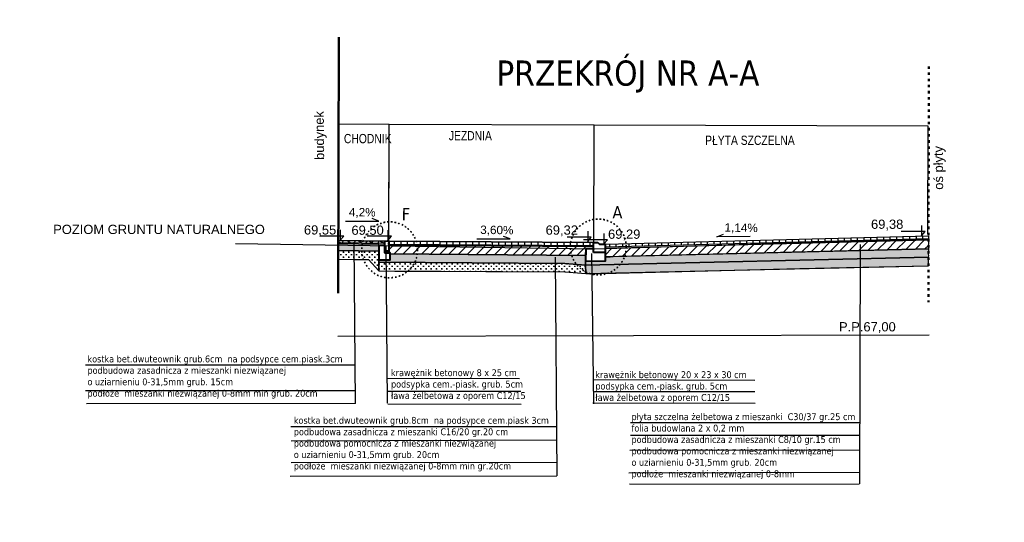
# Model space of a CAD drawing. Extents: x 8014 to 6635291, y -5609 to 5765892.
# Tile 156 of 158: x 6604926 to 6607322, y 5737180 to 5738404. Entities that reach past the tile are written whole.
import ezdxf
from ezdxf.enums import TextEntityAlignment as Align

# ---------------------------------------------------------------- set-up
doc = ezdxf.new("R2010")
doc.units = 0
doc.header["$PDSIZE"] = 0.75
doc.linetypes.add('ACAD_ISO03W100', pattern=[30, 12, -18])
doc.layers.get('0').update_dxf_attribs({"linetype": 'CONTINUOUS'})
doc.layers.get('Defpoints').update_dxf_attribs({"linetype": 'CONTINUOUS'})
doc.layers.add('1', color=7, linetype='CONTINUOUS')
doc.layers.add('a_zieleń', color=80, linetype='CONTINUOUS')
doc.layers.add('LSEC_____233', color=7, linetype='CONTINUOUS', lineweight=5)
doc.styles.add('Arial', font='arial.ttf')
doc.styles.add('Style-SWISSLT_1250', font='SWISSLT_1250.shx')
doc.dimstyles.new('KKK', dxfattribs={"dimscale": 0.5, "dimtxt": 0.4, "dimasz": 0.3, "dimexe": 0.1, "dimexo": 0.1, "dimgap": 0.1, "dimtad": 1, "dimtoh": 1, "dimtxsty": 'Standard', "dimblk": 'ARCHTICK', "dimcen": 2.5, "dimadec": 0, "dimazin": 0, "dimtfac": 1, "dimtix": 1, "dimtmove": 0, "dimatfit": 0, "dimldrblk": 'OBLIQUE', "dimfxl": 1, "dimarcsym": 0})

# ---------------------------------------------------------------- blocks, each defined once
blk = doc.blocks.new('_ArchTick')
at = {"color": 0, "linetype": 'ByBlock', "const_width": 0.15}
blk.add_lwpolyline([(-0.5, -0.5), (0.5, 0.5)], dxfattribs=at)
blk = doc.blocks.new('*D800')
at = {"color": 0, "lineweight": -2}
for p, q in [((6606322.9, 5737852.1), (6606323.9, 5738147)), ((6607136.7, 5738144.4), (6606323.9, 5738147)), ((6607135.9, 5737882.3), (6607136.7, 5738144.5))]:
    blk.add_line(p, q, dxfattribs=at)
at = {"layer": 'Defpoints', "color": 0, "linetype": 'ByBlock'}
for p in [(6606323.9, 5738147), (6607135.9, 5737882.2), (6606322.9, 5737852.1)]:
    blk.add_point(p, dxfattribs=at)
at = {"color": 0, "linetype": 'ByBlock', "lineweight": -2, "xscale": 0.15, "yscale": 0.15, "zscale": 0.15}
for p, rotation in [((6606323.9, 5738147), 179.8192895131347), ((6607136.7, 5738144.4), 359.8192895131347)]:
    blk.add_blockref('_ArchTick', p, dxfattribs=dict(at, rotation=rotation))
at = {"color": 0, "linetype": 'ByBlock', "lineweight": 9, "insert": (6606678.2, 5738146), "char_height": 0.2, "attachment_point": 5, "rotation": 359.8193}
blk.add_mtext('8,10', dxfattribs=at)
blk = doc.blocks.new('_Oblique')
at = {"color": 0, "linetype": 'ByBlock', "lineweight": -2}
blk.add_line((-0.5, -0.5), (0.5, 0.5), dxfattribs=at)
blk = doc.blocks.new('*D801')
at = {"color": 0, "lineweight": -2}
for p, q in [((6605824, 5737868.2), (6605824.9, 5738148.6)), ((6606323.9, 5738147), (6605824.9, 5738148.6)), ((6606322.9, 5737852.1), (6606323.9, 5738147))]:
    blk.add_line(p, q, dxfattribs=at)
at = {"layer": 'Defpoints', "color": 0, "linetype": 'ByBlock'}
for p in [(6605824.9, 5738148.6), (6605824, 5737868.2), (6606322.9, 5737852.1)]:
    blk.add_point(p, dxfattribs=at)
at = {"color": 0, "linetype": 'ByBlock', "lineweight": -2, "xscale": 0.15, "yscale": 0.15, "zscale": 0.15}
for p, rotation in [((6605824.9, 5738148.6), 179.8192895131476), ((6606323.9, 5738147), 359.8192895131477)]:
    blk.add_blockref('_ArchTick', p, dxfattribs=dict(at, rotation=rotation))
at = {"color": 0, "linetype": 'ByBlock', "lineweight": 9, "insert": (6605994.7, 5738148.2), "char_height": 0.2, "attachment_point": 5, "rotation": 359.8193}
blk.add_mtext('5,00', dxfattribs=at)
blk = doc.blocks.new('*U713')
at = {"layer": 'LSEC_____233', "color": 7, "linetype": 'Continuous', "lineweight": -3}
for p, q in [((0.238, -0.019), (0.142, 0.019)), ((-0.238, -0.019), (0.238, -0.019))]:
    blk.add_line(p, q, dxfattribs=at)
blk = doc.blocks.new('*D802')
at = {"color": 0, "lineweight": -2}
for p, q in [((6605701.5, 5737864), (6605702.4, 5738149)), ((6605825.5, 5738148.6), (6605702.4, 5738148.9)), ((6605824.5, 5737836.9), (6605825.5, 5738148.6))]:
    blk.add_line(p, q, dxfattribs=at)
at = {"layer": 'Defpoints', "color": 0, "linetype": 'ByBlock'}
for p in [(6605702.4, 5738148.9), (6605701.5, 5737864), (6605824.5, 5737836.9)]:
    blk.add_point(p, dxfattribs=at)
at = {"color": 0, "linetype": 'ByBlock', "lineweight": -2, "xscale": 0.15, "yscale": 0.15, "zscale": 0.15}
for p, rotation in [((6605702.4, 5738148.9), 179.8192895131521), ((6605825.5, 5738148.6), 359.819289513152)]:
    blk.add_blockref('_ArchTick', p, dxfattribs=dict(at, rotation=rotation))
at = {"color": 0, "linetype": 'ByBlock', "lineweight": 9, "insert": (6605760.9, 5738148.9), "char_height": 0.2, "attachment_point": 5, "rotation": 359.8193}
blk.add_mtext('1,20', dxfattribs=at)
blk = doc.blocks.new('*U715')
at = {"layer": 'LSEC_____233', "color": 7, "linetype": 'Continuous', "lineweight": -3}
for p, q in [((0.238, -0.019), (0.142, 0.019)), ((-0.238, -0.019), (0.238, -0.019))]:
    blk.add_line(p, q, dxfattribs=at)
blk = doc.blocks.new('*U716')
at = {"layer": 'LSEC_____233', "color": 7, "linetype": 'Continuous', "lineweight": -3}
for p, q in [((0.238, -0.019), (0.142, 0.019)), ((-0.238, -0.019), (0.238, -0.019))]:
    blk.add_line(p, q, dxfattribs=at)

msp = doc.modelspace()

# ---------------------------------------------------------------- hatches: boundary and pattern name
at = {"lineweight": -3}
h = msp.add_hatch(dxfattribs=at)
h.set_pattern_fill('GRAVEL', color=256, scale=3, angle=47.97, style=0)
h.set_pattern_definition([(275.98279, (6609977.436, 5745453.2214), (101.2692143, -911.964005), [10.25164, -1014.9145]), (232.93974, (6609978.5048, 5745443.0255), (555.6078102, 730.2285678), [17.59214, -1741.62147]), (180.48045, (6609967.903, 5745428.987), (1132.7841927, 4.8179595), [12.40445, -1228.0417]), (315.24369, (6609962.1562, 5745394.1583), (-1081.0012208, 1076.9488384), [16.02014, -1585.9931]), (340.803654, (6609973.5323, 5745382.8786), (-934.2981467, 329.2040904), [15.709, -1555.19423]), (45.24369, (6609988.368, 5745377.7134), (-1076.9488384, -1081.0012208), [16.02014, -1585.9931]), (85.66424, (6609999.6475, 5745389.0894), (-97.2168316, -1245.98605435), [21.1858, -2097.39346]), (120.22533, (6610001.2492, 5745410.2146), (-888.0987102, 1518.589214), [20.0016, -1980.1577]), (169.399566, (6609991.1803, 5745427.497), (-1143.9512636, 210.4186932), [16.0744, -1591.36637]), (223.20636, (6609975.38, 5745430.454), (617.79228, 571.5928435), [18.3514, -899.2181]), (270.367438, (6609962.004, 5745417.8901), (10.4014945, -1240.4025189), [23.73234, -2349.5032]), (186.784075, (6610013.2295, 5745449.683), (-696.7273525, -90.1021434), [8.10014, -801.917]), (219.439234, (6610005.186, 5745448.726), (776.4280014, 633.77731), [15.41046, -1525.63917]), (272.97, (6609993.285, 5745438.936), (56.60093, -51.0174), [10.7763, -96.9868]), (251.16859, (6609982.921, 5745441.097), (141.885115, 385.039445), [5.80324, -574.5187]), (339.77141, (6609981.048, 5745435.604), (-220.820188, 96.451255), [8.207, -402.1426]), (78.93376, (6609988.749, 5745432.766), (39.850325, 271.837583), [13.3296, -430.98894]), (209.53505, (6609991.307, 5745445.848), (158.63572, 62.184466), [9.6386, -231.32694]), (64.35954, (6609951.458, 5745402.7754), (340.3711613, 719.0614943), [13.50264, -1336.7648]), (118.316176, (6609957.301, 5745414.9484), (418.5406574, -787.5950724), [11.32797, -1121.46647]), (341.16859, (6609979.987, 5745456.051), (-385.039445, 141.885115), [11.6064, -568.7155]), (31.58046, (6609990.9723, 5745452.305), (-679.9767462, -412.957122), [13.50264, -1336.7648]), (27.41395, (6609986.5505, 5745371.145), (-368.2888385, -180.969863), [13.02106, -638.032]), (342.74514, (6609998.1093, 5745377.1397), (-877.697216, 278.1866946), [10.91016, -1080.1078]), (114.77141, (6610037.098, 5745405.6), (-180.969863, 368.288838), [11.6064, -568.7155]), (65.324025, (6610032.235, 5745416.1385), (-436.8224165, -939.8816821), [12.7735, -1264.5713]), (117.41395, (6610012.1, 5745377.866), (180.969863, -368.2888385), [6.5105, -644.54256]), (149.27993, (6610034.037, 5745402.204), (-277.421119, 147.46865), [3.88544, -384.65985]), (213.93376, (6610030.697, 5745404.189), (209.653117, 118.785397), [15.709, -298.47164]), (233.979006, (6610017.6634, 5745395.4195), (453.5730229, 617.0267036), [14.558, -1441.24095]), (351.66007, (6609993.843, 5745428.175), (-164.219257, 45.43386), [10.9897, -263.7533]), (41.127227, (6610004.7164, 5745426.5807), (980.497583, 860.1810332), [19.1867, -1899.48027]), (108.9154, (6610019.169, 5745439.2), (192.136934, -583.525491), [7.84525, -776.68177]), (137.97, (6610016.626, 5745446.62), (-107.6183, -5.58354), [4.572, -71.628]), (168.22644, (6610014.945, 5745395.818), (600.2760972, -130.7180444), [10.586, -1048.0182]), (95.98279, (6610004.582, 5745397.978), (-101.2692143, 911.964005), [20.5033, -1004.66287]), (47.97, (6610002.445, 5745418.37), (-5.58354, 107.6183), [19.812, -56.388]), (13.274847, (6610015.709, 5745433.086), (906.3804693, 208.887541), [12.0483, -1192.7795]), (302.0246, (6610027.436, 5745435.852), (175.386328, -260.670512), [11.0949, -543.6495]), (255.615975, (6610033.319, 5745426.446), (-403.3212041, -1585.5916392), [18.06435, -1788.37393]), (223.39608, (6610028.8314, 5745408.948), (-719.8270707, -684.7947052), [19.1109, -1891.9754])])
h.paths.add_polyline_path([(6605799.973, 5737856.596), (6605701.113, 5737857.791), (6605700.994, 5737841.525), (6605800.235, 5737840.173)])
h.paths.add_polyline_path([(6606303.193, 5737806.178), (6606303.186, 5737815.719), (6606303.297, 5737829.971), (6605827.591, 5737833.562), (6605827.221, 5737818.614), (6605800.068, 5737818.687), (6605800.292, 5737812.997), (6606252.621, 5737810.098)])
h.paths.add_polyline_path([(6607138.125, 5737829.156), (6607137.997, 5737834.015), (6607138.381, 5737846.162), (6606351.403, 5737826.385), (6606350.747, 5737816.264), (6606302.911, 5737815.42), (6606302.911, 5737805.86), (6607137.997, 5737825.32)])
h = msp.add_hatch(dxfattribs=at)
h.set_pattern_fill('ANSI37', color=256, scale=4, angle=15.825755, style=0)
h.set_pattern_definition([(60.82576, (6612716.218, 5745379.477), (-11.088894, 6.190834), []), (150.82576, (6612716.218, 5745379.477), (-6.190834, -11.088894), [])])
h.paths.add_polyline_path([(6605814.555, 5737864.832), (6605701.068, 5737866.252), (6605701.225, 5737861.038), (6605814.586, 5737859.642)])
h = msp.add_hatch(dxfattribs=at)
h.set_pattern_fill('ANSI31', color=256, scale=5, angle=45)
h.set_pattern_definition([(90, (6609997.305, 5745361.451), (-15.875, 0), [])])
h.paths.add_polyline_path([(6605824.509, 5737865.056), (6606322.601, 5737861.74), (6606322.692, 5737852.971), (6605823.823, 5737856.495)])
h.paths.add_polyline_path([(6606351.786, 5737857.497), (6607137.614, 5737877.362), (6607137.614, 5737870.457), (6606351.956, 5737849.691)])
h = msp.add_hatch(dxfattribs=at)
h.set_pattern_fill('ANSI31', color=256, scale=5)
h.set_pattern_definition([(45, (6609997.305, 5745361.451), (-11.22532, 11.22532), [])])
h.paths.add_polyline_path([(6606303.518, 5737846.102), (6606322.203, 5737846.102), (6606322.781, 5737850.275), (6605824.28, 5737853.985), (6605823.937, 5737840.408), (6605827.591, 5737833.562), (6606303.297, 5737829.971)])
h.paths.add_polyline_path([(6607137.997, 5737851.405), (6607138.254, 5737860.483), (6607138.125, 5737867.005), (6606351.474, 5737847.007), (6606351.403, 5737826.385), (6606363.275, 5737826.714), (6606369.87, 5737826.824), (6607138.381, 5737846.162)])
h = msp.add_hatch(dxfattribs=at)
h.set_pattern_fill('CROSS', color=256)
h.set_pattern_definition([(0, (6615993.172, 5745159.5164), (6.35, 6.35), [3.175, -9.525]), (90, (6615994.76, 5745157.929), (-6.35, 6.35), [3.175, -9.525])])
h.paths.add_polyline_path([(6605800.218, 5737805.411), (6605800.015, 5737816.446), (6605799.909, 5737840.152), (6605701.008, 5737841.384), (6605700.98, 5737820.705), (6605739.668, 5737820.003), (6605774.875, 5737819.78), (6605800.265, 5737792.318)])
h = msp.add_hatch(dxfattribs=at)
h.set_pattern_fill('CROSS', color=256)
h.set_pattern_definition([(0, (6616092.457, 5745131.129), (6.35, 6.35), [3.175, -9.525]), (90, (6616094.0445, 5745129.5417), (-6.35, 6.35), [3.175, -9.525])])
h.paths.add_polyline_path([(6606303.678, 5737785.878), (6606303.066, 5737805.898), (6606252.621, 5737810.098), (6605800.292, 5737812.997), (6605800.265, 5737792.318), (6605838.952, 5737791.615), (6605874.16, 5737791.393), (6606252.484, 5737789.651)])
h = msp.add_hatch(dxfattribs=at)
h.set_pattern_fill('CROSS', color=256)
h.set_pattern_definition([(0, (6616607.426, 5745106.93), (6.35, 6.35), [3.175, -9.525]), (90, (6616609.0134, 5745105.342), (-6.35, 6.35), [3.175, -9.525])])
h.paths.add_polyline_path([(6606937.684, 5737799.965), (6607137.661, 5737804.382), (6607137.997, 5737825.32), (6606303.129, 5737806.238), (6606303.648, 5737785.564), (6606342.34, 5737785.884), (6606377.542, 5737786.592), (6606824.872, 5737797.657)])
at = {"layer": 'a_zieleń', "transparency": 33554687}
h = msp.add_hatch(dxfattribs=at)
h.set_pattern_fill('ANSI31', color=256, scale=2, angle=0.541558)
h.set_pattern_definition([(45.54155787, (6600987.53512, 5732094.77134), (-0.1784396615, 0.175097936), [])])
edge = h.paths.add_edge_path()
edge.add_line((6601184.523, 5731785.715), (6601184.767, 5731785.473))
edge.add_line((6601184.767, 5731785.473), (6601208.79, 5731802.27))
edge.add_line((6601208.79, 5731802.27), (6601211.05, 5731814.48))
edge.add_line((6601211.05, 5731814.48), (6601142.151, 5731813.823))
edge.add_arc((6601143.698, 5731819.102), 5.501, 253.660343, 270.547511)
edge.add_line((6601143.751, 5731813.601), (6601191.034, 5731814.053))
edge.add_arc((6601191.122, 5731812.113), 1.942, 359.837408, 92.593968, ccw=False)
edge.add_line((6601193.063, 5731812.108), (6601193.074, 5731811.004))
edge.add_line((6601193.074, 5731811.004), (6601197.383, 5731811.045))
edge.add_line((6601197.383, 5731811.045), (6601197.425, 5731806.621))
edge.add_line((6601197.425, 5731806.621), (6601199.732, 5731806.642))
edge.add_line((6601199.732, 5731806.642), (6601199.803, 5731799.171))
edge.add_line((6601199.803, 5731799.171), (6601197.516, 5731797.165))
edge.add_line((6601197.516, 5731797.165), (6601194.216, 5731797.133))
edge.add_line((6601194.216, 5731797.133), (6601194.251, 5731793.47))
edge.add_arc((6601191.538, 5731793.658), 2.72, 281.089447, 356.035789, ccw=False)
edge.add_line((6601192.061, 5731790.989), (6601185.152, 5731786.156))
edge.add_arc((71774552.687, -87417922.681), 113685689.918, 124.97904394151, 124.97904432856)
h.paths.add_polyline_path([(6601204.906, 5731809.178), (6601202.577, 5731808.579), (6601203.741, 5731808.879)], flags=16)

# ---------------------------------------------------------------- linework, layer by layer
at = {"lineweight": 50, "ltscale": 0.5}
msp.add_line((6605702.692, 5738361.132), (6605700.711, 5737737.986), dxfattribs=at)
at = {"linetype": 'ACAD_ISO03W100', "lineweight": 50, "ltscale": 0.5}
msp.add_line((6607138.194, 5738290.061), (6607137.866, 5737715.894), dxfattribs=at)
at = {"lineweight": -3}
for p, q in [((6605706.204, 5737891.993), (6605706.204, 5737867.067)), ((6605821.865, 5737891.303), (6605821.865, 5737866.376)), ((6606308.329, 5737888.839), (6606308.329, 5737863.912)), ((6606347.66, 5737882.856), (6606347.66, 5737857.93)), ((6607129.289, 5737887.804), (6607070.841, 5737887.804)), ((6607120.736, 5737902.76), (6607120.736, 5737877.834)), ((6607120.736, 5737877.834), (6607129.289, 5737887.804)), ((6605714.757, 5737877.037), (6605656.309, 5737877.037)), ((6605706.204, 5737867.067), (6605714.757, 5737877.037)), ((6605830.418, 5737876.347), (6605771.97, 5737876.347)), ((6605821.865, 5737866.376), (6605830.418, 5737876.347)), ((6606316.883, 5737873.883), (6606258.435, 5737873.883)), ((6606356.213, 5737867.901), (6606297.765, 5737867.901)), ((6606308.329, 5737863.912), (6606316.883, 5737873.883)), ((6606347.66, 5737857.93), (6606356.213, 5737867.901)), ((6605699.843, 5737633.408), (6607139.077, 5737636.281))]:
    msp.add_line(p, q, dxfattribs=at)
at = {"lineweight": 30, "ltscale": 2}
for p, q in [((6605451.529, 5737859.051), (6606324.872, 5737845.805)), ((6606324.872, 5737845.805), (6607137.614, 5737870.457))]:
    msp.add_line(p, q, dxfattribs=at)
at = {"lineweight": 30}
for p, q in [((6605700.844, 5737866.331), (6605814.555, 5737864.833)), ((6605823.937, 5737864.71), (6606322.216, 5737861.219)), ((6606351.786, 5737857.497), (6607137.614, 5737877.362)), ((6605700.994, 5737841.525), (6605800.235, 5737840.173)), ((6605700.98, 5737820.705), (6605774.875, 5737819.78)), ((6605774.875, 5737819.78), (6605800.265, 5737792.318)), ((6605800.203, 5737818.797), (6605800.292, 5737812.997)), ((6605800.706, 5737792.059), (6606252.484, 5737789.651)), ((6606252.484, 5737789.651), (6606303.678, 5737785.878)), ((6606303.678, 5737785.878), (6607137.661, 5737804.382))]:
    msp.add_line(p, q, dxfattribs=at)
for p, q in [((6605739.116, 5737861.68), (6605742.273, 5737469.015)), ((6606971.196, 5737856.68), (6606969.985, 5737274.1)), ((6605816.745, 5737853.846), (6605820.552, 5737469.938)), ((6606317.452, 5737834.473), (6606322.052, 5737468.834)), ((6606228.907, 5737825.603), (6606232.849, 5737293.114)), ((6605742.252, 5737562.428), (6605085.827, 5737562.932)), ((6606142.024, 5737528.938), (6605819.637, 5737530.426)), ((6606715.071, 5737525.453), (6606321.067, 5737526.941)), ((6605742.252, 5737500.047), (6605085.827, 5737500.052)), ((6606145.515, 5737498.318), (6605821.183, 5737498.245)), ((6606715.102, 5737498.085), (6606325.033, 5737498.012)), ((6605743.324, 5737469.093), (6605088.474, 5737468.852)), ((6606146.389, 5737466.923), (6605821.957, 5737467.72)), ((6606716.13, 5737468.916), (6606321.067, 5737469.713)), ((6606232.624, 5737412.633), (6605586.036, 5737412.22)), ((6606969.121, 5737421.925), (6606412.268, 5737422.43)), ((6606233.008, 5737380.397), (6605587.013, 5737377.875)), ((6606969.121, 5737391.325), (6606412.268, 5737391.33)), ((6606970.194, 5737355.303), (6606410.972, 5737355.063)), ((6606232.24, 5737325.684), (6605587.013, 5737324.56)), ((6606232.849, 5737292.546), (6605583.91, 5737291.728)), ((6606969.985, 5737301.277), (6606408.379, 5737300.033)), ((6606969.121, 5737272.421), (6606410.324, 5737273.189))]:
    msp.add_line(p, q)
at = {"lineweight": 40}
for p, q in [((6606322.572, 5737837.17), (6606322.572, 5737861.307)), ((6606322.572, 5737861.307), (6606332.784, 5737861.307)), ((6606332.784, 5737861.307), (6606337.091, 5737857.363)), ((6606337.091, 5737857.361), (6606351.604, 5737857.361)), ((6606351.604, 5737837.167), (6606351.604, 5737857.36))]:
    msp.add_line(p, q, dxfattribs=at)
at = {"lineweight": -3}
for points in [[(6605799.973, 5737856.596), (6605701.113, 5737857.791), (6605700.994, 5737841.525), (6605800.235, 5737840.173)], [(6605814.555, 5737864.832), (6605701.068, 5737866.252), (6605701.225, 5737861.038), (6605814.586, 5737859.642)], [(6605824.509, 5737865.056), (6606322.601, 5737861.74), (6606322.692, 5737852.971), (6605823.823, 5737856.495)], [(6607137.997, 5737851.405), (6607138.254, 5737860.483), (6607138.125, 5737867.005), (6606351.474, 5737847.007), (6606351.403, 5737826.385), (6606363.275, 5737826.714), (6606369.87, 5737826.824), (6607138.381, 5737846.162)], [(6606351.786, 5737857.497), (6607137.614, 5737877.362), (6607137.614, 5737870.457), (6606351.956, 5737849.691)], [(6605800.218, 5737805.411), (6605800.015, 5737816.446), (6605799.909, 5737840.152), (6605701.008, 5737841.384), (6605700.98, 5737820.705), (6605739.668, 5737820.003), (6605774.875, 5737819.78), (6605800.265, 5737792.318)], [(6606303.193, 5737806.178), (6606303.186, 5737815.719), (6606303.297, 5737829.971), (6605827.591, 5737833.562), (6605827.221, 5737818.614), (6605800.068, 5737818.687), (6605800.292, 5737812.997), (6606252.621, 5737810.098)], [(6606303.518, 5737846.102), (6606322.203, 5737846.102), (6606322.781, 5737850.275), (6605824.28, 5737853.985), (6605823.937, 5737840.408), (6605823.937, 5737840.408), (6605827.591, 5737833.562), (6606303.297, 5737829.971)], [(6607138.125, 5737829.156), (6607137.997, 5737834.015), (6607138.381, 5737846.162), (6606351.403, 5737826.385), (6606350.747, 5737816.264), (6606302.911, 5737815.42), (6606302.911, 5737805.86), (6607137.997, 5737825.32)], [(6606303.678, 5737785.878), (6606303.066, 5737805.898), (6606252.621, 5737810.098), (6605800.292, 5737812.997), (6605800.265, 5737792.318), (6605838.952, 5737791.615), (6605874.16, 5737791.393), (6606252.484, 5737789.651)], [(6606937.684, 5737799.965), (6607137.661, 5737804.382), (6607137.997, 5737825.32), (6606303.129, 5737806.238), (6606303.648, 5737785.564), (6606342.34, 5737785.884), (6606377.542, 5737786.592), (6606824.872, 5737797.657)], [(6607137.997, 5737825.32), (6607137.997, 5737825.32), (6607137.997, 5737825.32), (6607137.997, 5737825.32), (6607137.997, 5737825.32), (6607137.997, 5737825.32), (6607137.997, 5737825.32), (6607137.997, 5737825.32)]]:
    msp.add_lwpolyline(points, close=True, dxfattribs=at)
at = {"lineweight": 40}
for points in [[(6605814.57, 5737864.846), (6605814.57, 5737864.846), (6605823.962, 5737864.946), (6605823.913, 5737840.341), (6605814.669, 5737840.415)], [(6605823.717, 5737840.363), (6605823.717, 5737840.363), (6605814.587, 5737840.363), (6605814.685, 5737836.319), (6605827.204, 5737836.198)], [(6606322.594, 5737837.22), (6606322.567, 5737846.091), (6606303.427, 5737846.091), (6606303.208, 5737815.712), (6606351.527, 5737816.237), (6606351.534, 5737836.935)]]:
    msp.add_lwpolyline(points, close=True, dxfattribs=at)
at = {"linetype": 'ACAD_ISO03W100', "lineweight": 35, "ltscale": 0.3}
for centre in [(6605826.337, 5737843.346), (6606334.156, 5737850.205)]:
    msp.add_circle(centre, 68.065, dxfattribs=at)
at = {"layer": '1', "lineweight": 40}
msp.add_lwpolyline([(6605800.203, 5737818.797), (6605827.72, 5737818.811), (6605827.72, 5737818.811), (6605827.204, 5737836.198), (6605827.204, 5737836.198), (6605814.685, 5737836.319), (6605814.39, 5737854.054), (6605799.856, 5737854.062)], close=True, dxfattribs=at)

# ---------------------------------------------------------------- block references
at = {"linetype": 'Continuous'}
for name, p, xscale, yscale, zscale, rotation in [('*U716', (6605759.398, 5737916.132), 170.1137302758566, 170.1137302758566, 170.1137302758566, 359.9882846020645), ('*U713', (6606663.254, 5737878.379), -170.1137302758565, 170.1137302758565, 170.1137302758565, 0.525861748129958), ('*U715', (6606078.961, 5737873.004), 170.1137302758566, 170.1137302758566, 170.1137302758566, 359.9882846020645)]:
    msp.add_blockref(name, p, dxfattribs=dict(at, xscale=xscale, yscale=yscale, zscale=zscale, rotation=rotation))

# ---------------------------------------------------------------- texts
at = {"lineweight": -3, "insert": (6606085.903, 5738304.298), "char_height": 61.3, "width": 2220.65731, "attachment_point": 1}
msp.add_mtext('{\\fTahoma|b0|i0|c238|p34;PRZEKRÓJ NR A-A}', dxfattribs=at)
at = {"lineweight": -3, "char_height": 30, "width": 2220.65731, "attachment_point": 1, "rotation": 359.788858}
for s, insert in [('{\\fTahoma|b0|i0|c238|p34;F}', (6605855.743, 5737945.52)), ('{\\fTahoma|b0|i0|c238|p34;A}', (6606368.601, 5737949.749))]:
    msp.add_mtext(s, dxfattribs=dict(at, insert=insert))
at = {"char_height": 20, "attachment_point": 1}
for s, insert, width in [('{\\fTahoma|b0|i0|c238|p34;\\H0.8333x;kostka bet.dwuteownik grub.6cm  na podsypce cem.piask.3cm\\Ppodbudowa zasadnicza z mieszanki niezwiązanej \\Po uziarnieniu 0-31,5mm grub. 15cm\\Ppodłoże  mieszanki niezwiązanej 0-8mm min grub. 20cm}', (6605090.952, 5737586), 2001.693), ('{\\fTahoma|b0|i0|c238|p34;\\H0.8333x;krawężnik betonowy 8 x 25 cm\\Ppodsypka cem.-piask. grub. 5cm\\Pława żelbetowa z oporem C12/15}', (6605829.629, 5737552.543), 875.545), ('{\\fTahoma|b0|i0|c238|p34;\\H0.8333x;krawężnik betonowy 20 x 23 x 30 cm\\Ppodsypka cem.-piask. grub. 5cm\\Pława żelbetowa z oporem C12/15}', (6606326.893, 5737547.809), 875.545), ('{\\fTahoma|b0|i0|c238|p34;\\H0.8333x;płyta szczelna żelbetowa z mieszanki  C30/37 gr.25 cm\\Pfolia budowlana 2 x 0,2 mm\\Ppodbudowa zasadnicza z mieszanki C8/10 gr.15 cm\\Ppodbudowa pomocnicza z mieszanki niezwiązanej \\Po uziarnieniu 0-31,5mm grub. 20cm\\Ppodłoże  mieszanki niezwiązanej 0-8mm}', (6606414.861, 5737445.498), 2001.693), ('{\\fTahoma|b0|i0|c238|p34;\\H0.8333x;kostka bet.dwuteownik grub.8cm  na podsypce cem.piask 3cm\\Ppodbudowa zasadnicza z mieszanki C16/20 gr.20 cm\\Ppodbudowa pomocnicza z mieszanki niezwiązanej \\Po uziarnieniu 0-31,5mm grub. 20cm\\Ppodłoże  mieszanki niezwiązanej 0-8mm min gr.20cm }', (6605593.113, 5737436.531), 2001.693)]:
    msp.add_mtext(s, dxfattribs=dict(at, insert=insert, width=width))
at = {"layer": 'LSEC_____233', "color": 7, "linetype": 'Continuous', "lineweight": -3, "style": 'Style-SWISSLT_1250'}
for s, height, rotation, p in [('budynek', 22.5, 90.415412, (6605655.592, 5738062.25)), ('oś płyty', 22.5, 90.415412, (6607162.054, 5737989.636)), ('4,2%%%', 20.4136, 359.157539, (6605727.157, 5737935.441)), ('1,14%%%', 20.4136, 359.157539, (6606641.321, 5737897.875)), ('3,60%%%', 20.4136, 359.157539, (6606046.72, 5737892.313))]:
    msp.add_text(s, height=height, rotation=rotation, dxfattribs=at).set_placement(p, align=Align.MIDDLE_LEFT)
at = {"layer": 'LSEC_____233', "color": 7, "linetype": 'Continuous', "lineweight": -3, "style": 'Arial', "width": 0.8}
for s, p in [('CHODNIK', (6605714.982, 5738114.254)), ('JEZDNIA', (6605970.329, 5738121.172)), ('PŁYTA SZCZELNA ', (6606594.053, 5738110.065))]:
    msp.add_text(s, height=22.5, dxfattribs=at).set_placement(p, align=Align.MIDDLE_LEFT)
at = {"layer": 'LSEC_____233', "color": 7, "linetype": 'Continuous', "lineweight": -3, "style": 'Style-SWISSLT_1250'}
for s, p in [('POZIOM GRUNTU NATURALNEGO', (6605007.502, 5737893.083)), ('69,55', (6605617.689, 5737891.909)), ('69,32', (6606205.849, 5737891.476)), ('69,38', (6606997.735, 5737905.723)), ('69,50', (6605733.35, 5737891.218)), ('69,29', (6606357.762, 5737881.54)), ('P.P.67,00', (6606919.88, 5737656.043))]:
    msp.add_text(s, height=22.5, dxfattribs=at).set_placement(p, align=Align.MIDDLE_LEFT)

# ---------------------------------------------------------------- dimensions: what is measured, and where the dimension line sits
at = {"lineweight": 9}
for base, p1, p2, text, picture, middle in [((6605702.415, 5738148.945), (6605824.476, 5737836.876), (6605701.516, 5737863.971), '1,20', '*D802', (6605760.898, 5738148.761)), ((6605824.893, 5738148.559), (6606322.935, 5737852.088), (6605824.008, 5737868.2), '5,00', '*D801', (6605994.693, 5738148.023)), ((6606323.866, 5738146.985), (6607135.854, 5737882.208), (6606322.935, 5737852.088), '8,10', '*D800', (6606678.156, 5738145.868))]:
    dim = msp.add_linear_dim(base=base, p1=p1, p2=p2, angle=359.81929, text=text, dimstyle='KKK', dxfattribs=at)
    dim.commit()
    dim.dimension.update_dxf_attribs({"geometry": picture, "text_midpoint": middle, "dimtype": 160})

doc.saveas('drawing.dxf')
